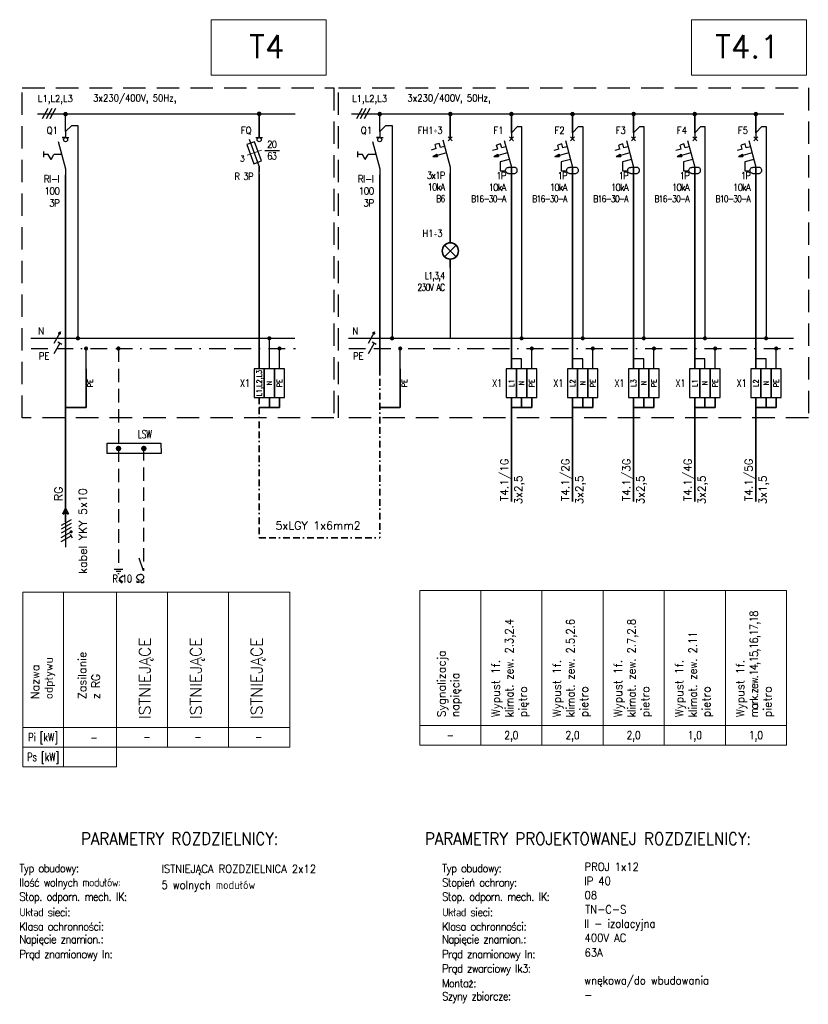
# Model space of a CAD drawing. Header units: metres. Extents: x 45679 to 56861, y -13563 to -12299.
# Tile 3 of 5: x 56493 to 56669, y -13246 to -13027. Entities that reach past the tile are written whole.
import ezdxf
from ezdxf.enums import TextEntityAlignment as Align

# ---------------------------------------------------------------- set-up
doc = ezdxf.new("R2010")
doc.units = ezdxf.units.M
doc.header["$MEASUREMENT"] = 0
for name, pattern in [('( Border )', [1.751, 0.5, -0.25, 0.5, -0.25, 0.001, -0.25]), ('BORDER2', [0.875, 0.25, -0.125, 0.25, -0.125, 0, -0.125]), ('DASHEDX2', [1.5, 1, -0.5]), ('HIDDEN', [0.375, 0.25, -0.125])]:
    doc.linetypes.add(name, pattern=pattern)
for name, color, linetype in [('6', 7, 'Continuous'), ('E-SCHEMAT', 7, 'Continuous'), ('E2-OPIS', 4, 'Continuous'), ('E_opis_odplywu_tekst_pl', 7, 'Continuous'), ('E_SCHEMAT', 7, 'Continuous'), ('el. opisy', 7, 'Continuous'), ('POMOC', 7, 'Continuous'), ('S_INSTALACJA', 7, 'Continuous'), ('S_OPISY', 7, 'Continuous'), ('SCIANY', 7, 'Continuous')]:
    doc.layers.add(name, color=color, linetype=linetype)
for name, color, linetype, lineweight in [('CIENKA', 6, 'Continuous', 25), ('el. zasilanie', 7, 'Continuous', 35), ('I-EL_odplyw_opis_ramka', 7, 'Continuous', 20), ('I-EL_osprzet_symbol_zaciski', 7, 'Continuous', 20), ('PE', 51, 'DASHEDX2', 25)]:
    doc.layers.add(name, color=color, linetype=linetype, lineweight=lineweight)
doc.styles.add('ELECTRICAL', font='romans.shx')
doc.styles.add('Marek', font='simplex.shx', dxfattribs={"width": 0.8, "oblique": 10})
doc.styles.add('ROMANS', font='romans.shx', dxfattribs={"width": 0.7})
doc.styles.add('ROMANS 0.7', font='romans.shx', dxfattribs={"width": 0.7})
doc.styles.get("Standard").update_dxf_attribs({"font": 'romans.shx'})

# ---------------------------------------------------------------- blocks, each defined once
blk = doc.blocks.new('MOFO_zasilanie')
at = {"color": 251}
for p, q in [((0, 0), (0, -2.75)), ((0, -3.75), (0, -6))]:
    blk.add_line(p, q, dxfattribs=at)
at = {"color": 251, "ltscale": 10}
for p, q in [((0, -2.75), (-0.675, -4.1)), ((-0.675, -4.1), (0, -3.75)), ((0, -2.75), (0.675, -4.1)), ((0, -3.75), (0.675, -4.1))]:
    blk.add_line(p, q, dxfattribs=at)
blk = doc.blocks.new('R303')
at = {"layer": 'el. zasilanie', "color": 242, "true_color": 0xcd2027}
blk.add_line((0, -80), (0, -80), dxfattribs=at)
at = {"layer": 'I-EL_osprzet_symbol_zaciski', "color": 242, "linetype": 'Continuous', "ltscale": 0.2, "true_color": 0xcd2027}
blk.add_line((-29.5, -52.8), (6, -40.3), dxfattribs=at)
at = {"layer": 'S_INSTALACJA', "color": 242, "true_color": 0xcd2027}
for p, q in [((0, 5), (0, -10)), ((0, -10), (0, 0)), ((0, -10), (0, 0)), ((0, -80), (-23.9, -14.2)), ((-8.2, -10), (8.3, -10)), ((0, -100), (0, -80)), ((0, -80), (0, -95))]:
    blk.add_line(p, q, dxfattribs=at)
blk.add_lwpolyline([(-29.9, -27), (-12.8, -74), (6, -67.2), (-11.1, -20.2)], close=True, dxfattribs=at)
blk.add_circle((0, -15), 5, dxfattribs=at)
at = {"layer": 'I-EL_osprzet_symbol_zaciski', "color": 242, "linetype": 'Continuous', "ltscale": 0.2, "true_color": 0xcd2027, "insert": (-47, -54.3), "char_height": 14, "width": 175.041, "attachment_point": 1}
blk.add_mtext('3', dxfattribs=at)
blk = doc.blocks.new('FR300')
at = {"layer": 'E_SCHEMAT', "color": 1}
for p, q in [((0.2, -15), (-7.7, -15)), ((0.2, -15), (8.1, -15)), ((-17.8, -24.3), (0.2, -91.5)), ((-53.6, -63.2), (-53.6, -48.8)), ((-42.7, -56), (-53.6, -56)), ((-35.6, -68.3), (-42.7, -56)), ((-35.6, -68.3), (-28.5, -56)), ((-9.3, -56), (-28.5, -56))]:
    blk.add_line(p, q, dxfattribs=at)
at = {"layer": 'el. zasilanie', "color": 1}
blk.add_line((0.2, -91.5), (0.2, -91.5), dxfattribs=at)
at = {"layer": 'S_INSTALACJA', "color": 1}
for p, q in [((0, 0), (0, -15)), ((-8.3, -15), (8.2, -15)), ((0.2, -91.5), (0.2, -106.5))]:
    blk.add_line(p, q, dxfattribs=at)
blk.add_circle((0, -20), 5, dxfattribs=at)
blk = doc.blocks.new('P312')
at = {"layer": 'E_SCHEMAT', "linetype": 'Continuous', "true_color": 0xcd2027}
h = blk.add_hatch(dxfattribs=at)
h.set_pattern_fill('STEEL', color=242, scale=0.014, angle=-90, style=0)
h.set_pattern_definition([(315, (280841.47022, -666577.527926), (0.0314308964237, 0.0314308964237), []), (315, (280841.492444, -666577.527926), (0.0314308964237, 0.0314308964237), [])])
h.paths.add_polyline_path([(-43, -58.5), (-33.1, -52.8), (-31.6, -58.5)])
at = {"layer": '6', "color": 242, "true_color": 0xcd2027}
for p, q in [((-27.5, -71.6), (-27.5, -93)), ((-27.5, -93), (-14.5, -93)), ((-14.5, -92.3), (-14.3, -90.9)), ((-14.3, -93.8), (-14.5, -92.3)), ((-14.3, -90.9), (-13.9, -89.5)), ((-13.9, -95.2), (-14.3, -93.8)), ((-13.9, -89.5), (-13.2, -88.2)), ((-13.2, -96.5), (-13.9, -95.2)), ((-13.2, -88.2), (-12.3, -87)), ((-12.3, -97.6), (-13.2, -96.5)), ((-12.3, -87), (-11.2, -86.1)), ((-11.2, -86.1), (-9.9, -85.4)), ((-9.9, -85.4), (-8.5, -85)), ((-8.5, -85), (-7.1, -84.8)), ((7.1, -84.8), (-7.1, -84.8)), ((8.5, -85), (7.1, -84.8)), ((9.9, -85.4), (8.5, -85)), ((11.2, -86.1), (9.9, -85.4)), ((12.3, -87), (11.2, -86.1)), ((13.2, -88.2), (12.3, -87)), ((12.3, -97.6), (13.2, -96.5)), ((13.9, -89.5), (13.2, -88.2)), ((13.2, -96.5), (13.9, -95.2)), ((14.4, -90.9), (13.9, -89.5)), ((13.9, -95.2), (14.4, -93.8)), ((14.5, -92.3), (14.4, -90.9)), ((14.4, -93.8), (14.5, -92.3)), ((-11.2, -98.5), (-12.3, -97.6)), ((-9.9, -99.2), (-11.2, -98.5)), ((-8.5, -99.7), (-9.9, -99.2)), ((-7.1, -99.8), (-8.5, -99.7)), ((-7.1, -99.8), (7.1, -99.8)), ((7.1, -99.8), (8.5, -99.7)), ((8.5, -99.7), (9.9, -99.2)), ((9.9, -99.2), (11.2, -98.5)), ((11.2, -98.5), (12.3, -97.6))]:
    blk.add_line(p, q, dxfattribs=at)
at = {"layer": 'E-SCHEMAT', "color": 242, "true_color": 0xcd2027}
for p, q in [((-17.6, -18.9), (0, -84.6)), ((-4.9, -10.1), (4.9, -19.9)), ((4.9, -10.1), (-4.9, -19.9)), ((-33.6, -40), (-46.2, -43.4)), ((-26.4, -27.5), (-36.2, -30.1)), ((-33.6, -40), (-36.2, -30.1)), ((-23.7, -37.3), (-26.4, -27.5)), ((-13.4, -34.6), (-23.7, -37.3))]:
    blk.add_line(p, q, dxfattribs=at)
at = {"layer": 'E_SCHEMAT', "color": 242, "true_color": 0xcd2027}
for p, q in [((-4.9, -10.1), (4.9, -19.9)), ((4.9, -10.1), (-4.9, -19.9)), ((4.9, -10.1), (-4.9, -19.9)), ((-43, -58.5), (-33.1, -52.8)), ((-43, -58.5), (-31.6, -58.5)), ((-33.1, -52.8), (-31.6, -58.5)), ((-9.4, -49.5), (-32.3, -55.7)), ((-5.1, -65.5), (-27.5, -71.6))]:
    blk.add_line(p, q, dxfattribs=at)
at = {"layer": 'S_INSTALACJA', "color": 242, "true_color": 0xcd2027}
for p, q in [((0, 0), (0, -15)), ((0, 0), (0, -15)), ((0, -84.6), (0, -99.6)), ((0, -84.6), (0, -99.6))]:
    blk.add_line(p, q, dxfattribs=at)
blk = doc.blocks.new('L300')
at = {"layer": 'el. zasilanie', "color": 242, "true_color": 0xcd2027}
for p, q in [((0, -20), (0, 0)), ((14.1, -54.2), (-14.1, -25.9)), ((-14.1, -54.2), (14.1, -25.9)), ((0, -80.1), (0, -60))]:
    blk.add_line(p, q, dxfattribs=at)
blk.add_circle((0, -40), 20, dxfattribs=at)
blk = doc.blocks.new('S300')
at = {"layer": 'E_SCHEMAT', "linetype": 'Continuous', "true_color": 0xcd2027}
h = blk.add_hatch(dxfattribs=at)
h.set_pattern_fill('STEEL', color=242, scale=0.014, angle=-90, style=0)
h.set_pattern_definition([(315, (280841.459914, -666577.429463), (0.0314308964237, 0.0314308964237), []), (315, (280841.48214, -666577.429463), (0.0314308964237, 0.0314308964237), [])])
h.paths.add_polyline_path([(-43, -58.4), (-33.1, -52.7), (-31.6, -58.4)])
at = {"layer": 'E_SCHEMAT', "color": 242, "true_color": 0xcd2027}
for p, q in [((0, -15), (0, 5)), ((-18, -17.4), (0, -84.5)), ((-4.9, -10.1), (4.9, -19.9)), ((4.9, -10.1), (-4.9, -19.9)), ((-4.9, -10.1), (4.9, -19.9)), ((4.9, -10.1), (-4.9, -19.9)), ((-34.4, -38.9), (-47.3, -42.4)), ((-27, -26.2), (-37.1, -28.9)), ((-34.4, -38.9), (-37.1, -28.9)), ((-24.3, -36.2), (-27, -26.2)), ((-13.7, -33.4), (-24.3, -36.2)), ((-43, -58.4), (-33.1, -52.7)), ((-43, -58.4), (-31.6, -58.4)), ((-33.1, -52.7), (-31.6, -58.4)), ((-9.4, -49.4), (-32.3, -55.6))]:
    blk.add_line(p, q, dxfattribs=at)
at = {"layer": 'S_INSTALACJA', "color": 242, "true_color": 0xcd2027}
for p, q in [((0, 0), (0, -15)), ((0, -84.5), (0, -99.5))]:
    blk.add_line(p, q, dxfattribs=at)

msp = doc.modelspace()

# ---------------------------------------------------------------- linework, layer by layer
at = {"color": 251, "const_width": 0.502}
msp.add_lwpolyline([(56503.41, -13047.85, -1), (56502.91, -13047.85, -1)], format="xyb", close=True, dxfattribs=at)
at = {"const_width": 0.502}
for points in [[(56546.59, -13047.8, -1), (56546.09, -13047.8, -1)], [(56573.48, -13047.85, -1), (56572.98, -13047.85, -1)]]:
    msp.add_lwpolyline(points, format="xyb", close=True, dxfattribs=at)
at = {"color": 7, "const_width": 0.502}
for points in [[(56589.22, -13047.85, -1), (56588.71, -13047.85, -1)], [(56602.84, -13047.85, -1), (56602.34, -13047.85, -1)], [(56616.47, -13047.85, -1), (56615.97, -13047.85, -1)], [(56630.1, -13047.85, -1), (56629.6, -13047.85, -1)], [(56643.73, -13047.85, -1), (56643.23, -13047.85, -1)], [(56657.36, -13047.85, -1), (56656.86, -13047.85, -1)]]:
    msp.add_lwpolyline(points, format="xyb", close=True, dxfattribs=at)
for points in [[(56545.2, -13111), (56547.47, -13111), (56547.47, -13104.64), (56545.2, -13104.64)], [(56547.47, -13111), (56549.75, -13111), (56549.75, -13104.64), (56547.47, -13104.64)], [(56549.75, -13111), (56552.02, -13111), (56552.02, -13104.64), (56549.75, -13104.64)]]:
    msp.add_lwpolyline(points, close=True)
at = {"color": 7}
for points in [[(56601.46, -13111), (56603.73, -13111), (56603.73, -13104.64), (56601.46, -13104.64)], [(56603.73, -13111), (56606, -13111), (56606, -13104.64), (56603.73, -13104.64)], [(56606, -13111), (56608.27, -13111), (56608.27, -13104.64), (56606, -13104.64)], [(56615.09, -13111), (56617.36, -13111), (56617.36, -13104.64), (56615.09, -13104.64)], [(56617.36, -13111), (56619.63, -13111), (56619.63, -13104.64), (56617.36, -13104.64)], [(56619.63, -13111), (56621.9, -13111), (56621.9, -13104.64), (56619.63, -13104.64)], [(56628.71, -13111), (56630.99, -13111), (56630.99, -13104.64), (56628.71, -13104.64)], [(56630.99, -13111), (56633.26, -13111), (56633.26, -13104.64), (56630.99, -13104.64)], [(56633.26, -13111), (56635.53, -13111), (56635.53, -13104.64), (56633.26, -13104.64)], [(56642.34, -13111), (56644.61, -13111), (56644.61, -13104.64), (56642.34, -13104.64)], [(56644.61, -13111), (56646.89, -13111), (56646.89, -13104.64), (56644.61, -13104.64)], [(56646.89, -13111), (56649.16, -13111), (56649.16, -13104.64), (56646.89, -13104.64)], [(56655.97, -13111), (56658.24, -13111), (56658.24, -13104.64), (56655.97, -13104.64)], [(56658.24, -13111), (56660.51, -13111), (56660.51, -13104.64), (56658.24, -13104.64)], [(56660.51, -13111), (56662.78, -13111), (56662.78, -13104.64), (56660.51, -13104.64)]]:
    msp.add_lwpolyline(points, close=True, dxfattribs=at)
at = {"layer": 'CIENKA', "color": 251, "const_width": 0.606, "elevation": -84.28}
for points in [[(56514.66, -13122.38, 1), (56515.27, -13122.38, 1)], [(56520.31, -13122.38, 1), (56520.92, -13122.38, 1)]]:
    msp.add_lwpolyline(points, format="xyb", close=True, dxfattribs=at)
at = {"layer": 'E2-OPIS', "color": 251, "linetype": 'Continuous'}
for p, q in [((56513.98, -13149.24, -84.28), (56515.95, -13149.24, -84.28)), ((56514.47, -13149.74, -84.28), (56515.46, -13149.74, -84.28)), ((56514.79, -13150.25, -84.28), (56515.14, -13150.25, -84.28))]:
    msp.add_line(p, q, dxfattribs=at)
at = {"layer": 'E2-OPIS', "color": 251, "linetype": 'Continuous', "elevation": -84.28}
msp.add_lwpolyline([(56512.44, -13121.22), (56524.42, -13121.22), (56524.45, -13123.53), (56512.44, -13123.53)], close=True, dxfattribs=at)
at = {"layer": 'E_SCHEMAT', "color": 251, "linetype": 'HIDDEN', "ltscale": 20}
msp.add_line((56562.99, -13042.02), (56562.99, -13115.54), dxfattribs=at)
at = {"layer": 'E_SCHEMAT', "color": 7, "linetype": 'HIDDEN', "ltscale": 20}
msp.add_line((56668.81, -13042.02), (56668.81, -13115.54), dxfattribs=at)
at = {"layer": 'E_SCHEMAT', "color": 251, "ltscale": 100}
for p, q in [((56503.16, -13051.74), (56504.53, -13050.38)), ((56504.55, -13050.38), (56505.91, -13050.38)), ((56505.91, -13050.38), (56505.91, -13097.82)), ((56502.03, -13096.39), (56500.57, -13098.99)), ((56495.44, -13097.82), (56554.29, -13097.82)), ((56502.15, -13142.19), (56504.41, -13140.93))]:
    msp.add_line(p, q, dxfattribs=at)
at = {"layer": 'E_SCHEMAT', "ltscale": 100}
for p, q in [((56573.23, -13051.74), (56574.59, -13050.38)), ((56574.61, -13050.38), (56575.98, -13050.38)), ((56575.98, -13050.38), (56575.98, -13097.82)), ((56572.09, -13096.39), (56570.63, -13098.99)), ((56548.61, -13104.64), (56548.61, -13097.82)), ((56566.26, -13097.82), (56665.5, -13097.82))]:
    msp.add_line(p, q, dxfattribs=at)
at = {"layer": 'E_SCHEMAT', "color": 7, "ltscale": 100}
for p, q in [((56602.59, -13052.02), (56603.96, -13050.65)), ((56603.96, -13050.65), (56604.86, -13050.65)), ((56604.86, -13050.65), (56604.86, -13097.82)), ((56616.22, -13052.02), (56617.58, -13050.65)), ((56617.58, -13050.65), (56618.49, -13050.65)), ((56618.49, -13050.65), (56618.49, -13097.82)), ((56629.85, -13052.02), (56631.21, -13050.65)), ((56631.21, -13050.65), (56632.12, -13050.65)), ((56632.12, -13050.65), (56632.12, -13097.82)), ((56643.48, -13052.02), (56644.84, -13050.65)), ((56644.84, -13050.65), (56645.75, -13050.65)), ((56645.75, -13050.65), (56645.75, -13097.82)), ((56657.11, -13052.02), (56658.47, -13050.65)), ((56658.47, -13050.65), (56659.38, -13050.65)), ((56659.38, -13050.65), (56659.38, -13097.82)), ((56588.97, -13082), (56588.97, -13097.82)), ((56604.86, -13102.37), (56602.59, -13102.37)), ((56604.86, -13104.64), (56604.86, -13102.37)), ((56618.49, -13102.37), (56616.22, -13102.37)), ((56618.49, -13104.64), (56618.49, -13102.37)), ((56632.12, -13102.37), (56629.85, -13102.37)), ((56632.12, -13104.64), (56632.12, -13102.37)), ((56645.75, -13102.37), (56643.48, -13102.37)), ((56645.75, -13104.64), (56645.75, -13102.37)), ((56659.38, -13102.37), (56657.11, -13102.37)), ((56659.38, -13104.64), (56659.38, -13102.37))]:
    msp.add_line(p, q, dxfattribs=at)
at = {"layer": 'E_SCHEMAT', "color": 251, "linetype": 'BORDER2', "ltscale": 100}
for p, q in [((56500.64, -13101.22), (56501.89, -13098.97)), ((56502.33, -13099.21), (56501.45, -13098.72)), ((56507.73, -13104.64), (56507.73, -13100.1)), ((56504.16, -13141.44), (56504.65, -13142.32)), ((56502.15, -13143.14), (56504.41, -13141.88))]:
    msp.add_line(p, q, dxfattribs=at)
at = {"layer": 'E_SCHEMAT', "linetype": 'BORDER2', "ltscale": 100}
for p, q in [((56570.7, -13101.22), (56571.96, -13098.97)), ((56572.4, -13099.21), (56571.52, -13098.72)), ((56550.88, -13104.64), (56550.88, -13100.1)), ((56577.79, -13104.64), (56577.79, -13100.1))]:
    msp.add_line(p, q, dxfattribs=at)
at = {"layer": 'E_SCHEMAT', "color": 251, "linetype": 'BORDER2', "ltscale": 15}
msp.add_line((56495.49, -13100.1), (56554.41, -13100.1), dxfattribs=at)
at = {"layer": 'E_SCHEMAT', "linetype": 'BORDER2', "ltscale": 15}
msp.add_line((56566.31, -13100.1), (56665.43, -13100.1), dxfattribs=at)
at = {"layer": 'E_SCHEMAT', "color": 7, "linetype": 'BORDER2', "ltscale": 100}
for p, q in [((56607.14, -13104.64), (56607.14, -13100.1)), ((56620.76, -13104.64), (56620.76, -13100.1)), ((56634.39, -13104.64), (56634.39, -13100.1)), ((56648.02, -13104.64), (56648.02, -13100.1)), ((56661.65, -13104.64), (56661.65, -13100.1))]:
    msp.add_line(p, q, dxfattribs=at)
at = {"layer": 'E_SCHEMAT', "color": 251, "linetype": 'HIDDEN', "ltscale": 20}
msp.add_lwpolyline([(56562.99, -13115.54), (56493.52, -13115.54), (56493.52, -13042.02), (56562.99, -13042.02)], dxfattribs=at)
at = {"layer": 'E_SCHEMAT', "linetype": 'HIDDEN', "ltscale": 20}
msp.add_lwpolyline([(56668.81, -13115.54), (56564.01, -13115.54), (56564.01, -13042.02), (56668.81, -13042.02)], dxfattribs=at)
at = {"layer": 'E_SCHEMAT', "color": 251, "ltscale": 100, "const_width": 0.339}
for points in [[(56501.83, -13096.87, -1), (56501.83, -13096.53, -1)], [(56504.24, -13140.93, 1), (56504.58, -13140.93, 1)]]:
    msp.add_lwpolyline(points, format="xyb", close=True, dxfattribs=at)
at = {"layer": 'E_SCHEMAT', "color": 251, "ltscale": 100, "const_width": 0.477, "flags": 128}
msp.add_lwpolyline([(56506.15, -13097.82, -1), (56505.67, -13097.82, -1)], format="xyb", close=True, dxfattribs=at)
at = {"layer": 'E_SCHEMAT', "ltscale": 100}
for points, const_width in [([(56548.61, -13097.6, 1), (56548.61, -13098.05, 1)], 0.454), ([(56571.9, -13096.87, -1), (56571.9, -13096.53, -1)], 0.339)]:
    msp.add_lwpolyline(points, format="xyb", close=True, dxfattribs=dict(at, const_width=const_width))
at = {"layer": 'E_SCHEMAT', "ltscale": 100, "const_width": 0.477, "flags": 128}
msp.add_lwpolyline([(56576.21, -13097.82, -1), (56575.74, -13097.82, -1)], format="xyb", close=True, dxfattribs=at)
at = {"layer": 'E_SCHEMAT', "color": 7, "ltscale": 100, "const_width": 0.454}
for points in [[(56604.86, -13097.6, 1), (56604.86, -13098.05, 1)], [(56618.49, -13097.6, 1), (56618.49, -13098.05, 1)], [(56632.12, -13097.6, 1), (56632.12, -13098.05, 1)], [(56645.75, -13097.6, 1), (56645.75, -13098.05, 1)], [(56659.38, -13097.6, 1), (56659.38, -13098.05, 1)]]:
    msp.add_lwpolyline(points, format="xyb", close=True, dxfattribs=at)
at = {"layer": 'E_SCHEMAT', "color": 251, "linetype": 'BORDER2', "ltscale": 100, "const_width": 0.454}
msp.add_lwpolyline([(56507.73, -13099.87, 1), (56507.73, -13100.32, 1)], format="xyb", close=True, dxfattribs=at)
at = {"layer": 'E_SCHEMAT', "linetype": 'BORDER2', "ltscale": 100, "const_width": 0.454}
for points in [[(56550.88, -13099.87, 1), (56550.88, -13100.32, 1)], [(56577.79, -13099.87, 1), (56577.79, -13100.32, 1)]]:
    msp.add_lwpolyline(points, format="xyb", close=True, dxfattribs=at)
at = {"layer": 'E_SCHEMAT', "color": 7, "linetype": 'BORDER2', "ltscale": 100, "const_width": 0.454}
for points in [[(56607.14, -13099.87, 1), (56607.14, -13100.32, 1)], [(56620.76, -13099.87, 1), (56620.76, -13100.32, 1)], [(56634.39, -13099.87, 1), (56634.39, -13100.32, 1)], [(56648.02, -13099.87, 1), (56648.02, -13100.32, 1)], [(56661.65, -13099.87, 1), (56661.65, -13100.32, 1)]]:
    msp.add_lwpolyline(points, format="xyb", close=True, dxfattribs=at)
at = {"layer": 'el. opisy', "color": 251}
msp.add_line((56547.61, -13055.97), (56550.89, -13055.97), dxfattribs=at)
msp.add_line((56547.61, -13055.97), (56550.89, -13055.97), dxfattribs=at)
at = {"layer": 'el. zasilanie'}
for p, q in [((56546.34, -13048.06), (56546.34, -13052.2)), ((56546.34, -13104.64), (56546.34, -13061.28)), ((56573.25, -13061.42), (56573.25, -13104.64)), ((56577.79, -13104.64), (56577.79, -13113.27)), ((56548.61, -13111), (56548.61, -13113.27)), ((56550.88, -13111), (56550.88, -13113.27)), ((56550.88, -13113.27), (56546.34, -13113.27)), ((56577.79, -13113.27), (56573.25, -13113.27))]:
    msp.add_line(p, q, dxfattribs=at)
at = {"layer": 'el. zasilanie', "color": 7}
for p, q in [((56588.97, -13047.85), (56588.97, -13053.1)), ((56588.97, -13047.85), (56588.97, -13052.2)), ((56602.59, -13052.02), (56602.59, -13047.85)), ((56616.22, -13052.02), (56616.22, -13047.85)), ((56629.85, -13052.02), (56629.85, -13047.85)), ((56643.48, -13052.02), (56643.48, -13047.85)), ((56657.11, -13052.02), (56657.11, -13047.85)), ((56602.59, -13104.64), (56602.59, -13059.7)), ((56616.22, -13104.64), (56616.22, -13059.7)), ((56629.85, -13104.64), (56629.85, -13059.7)), ((56643.48, -13104.64), (56643.48, -13059.7)), ((56657.11, -13104.64), (56657.11, -13059.7)), ((56588.97, -13061.06), (56588.97, -13074.73)), ((56602.59, -13111), (56602.59, -13134.17)), ((56604.86, -13111), (56604.86, -13113.27)), ((56607.14, -13111), (56607.14, -13113.27)), ((56616.22, -13111), (56616.22, -13134.17)), ((56618.49, -13111), (56618.49, -13113.27)), ((56620.76, -13111), (56620.76, -13113.27)), ((56620.76, -13111), (56620.76, -13113.27)), ((56629.85, -13111), (56629.85, -13134.17)), ((56632.12, -13111), (56632.12, -13113.27)), ((56634.39, -13111), (56634.39, -13113.27)), ((56643.48, -13111), (56643.48, -13134.17)), ((56645.75, -13111), (56645.75, -13113.27)), ((56648.02, -13111), (56648.02, -13113.27)), ((56657.11, -13111), (56657.11, -13134.17)), ((56659.38, -13111), (56659.38, -13113.27)), ((56661.65, -13111), (56661.65, -13113.27)), ((56661.65, -13111), (56661.65, -13113.27)), ((56607.14, -13113.27), (56602.59, -13113.27)), ((56620.76, -13113.27), (56616.22, -13113.27)), ((56634.39, -13113.27), (56629.85, -13113.27)), ((56648.02, -13113.27), (56643.48, -13113.27)), ((56661.65, -13113.27), (56657.11, -13113.27))]:
    msp.add_line(p, q, dxfattribs=at)
at = {"layer": 'el. zasilanie', "color": 251}
for p, q in [((56503.18, -13061.42), (56503.18, -13104.64)), ((56503.18, -13104.64), (56503.18, -13134.17)), ((56507.73, -13104.64), (56507.73, -13113.27)), ((56507.73, -13113.27), (56503.18, -13113.27))]:
    msp.add_line(p, q, dxfattribs=at)
at = {"layer": 'el. zasilanie', "linetype": '( Border )', "ltscale": 3}
for p, q in [((56573.25, -13104.64), (56573.25, -13142.32)), ((56546.34, -13111), (56546.34, -13142.32)), ((56546.34, -13142.32), (56573.25, -13142.32))]:
    msp.add_line(p, q, dxfattribs=at)
at = {"layer": 'el. zasilanie', "color": 251, "const_width": 0.341}
msp.add_lwpolyline([(56496.9, -13047.85), (56554.44, -13047.85)], dxfattribs=at)
at = {"layer": 'el. zasilanie', "const_width": 0.341}
msp.add_lwpolyline([(56566.91, -13047.85), (56663.39, -13047.85)], dxfattribs=at)
at = {"layer": 'el. zasilanie', "color": 251, "const_width": 0.477, "flags": 128}
msp.add_lwpolyline([(56515.2, -13100.1, -1), (56514.73, -13100.1, -1)], format="xyb", close=True, dxfattribs=at)
at = {"layer": 'I-EL_odplyw_opis_ramka', "color": 251}
for points in [[(56535.6, -13026.82), (56561.27, -13026.82), (56561.27, -13039.15), (56535.6, -13039.15)], [(56493.61, -13154.41), (56502.7, -13154.41), (56502.7, -13184.53), (56493.61, -13184.53)], [(56502.7, -13154.41), (56514.5, -13154.41), (56514.5, -13184.53), (56502.7, -13184.53)], [(56514.5, -13154.41), (56525.9, -13154.41), (56525.9, -13184.53), (56514.5, -13184.53)], [(56525.9, -13154.41), (56539.52, -13154.41), (56539.52, -13184.53), (56525.9, -13184.53)], [(56539.52, -13154.41), (56553.15, -13154.41), (56553.15, -13184.53), (56539.52, -13184.53)], [(56493.61, -13184.53), (56502.7, -13184.53), (56502.7, -13188.93), (56493.61, -13188.93)], [(56502.7, -13184.53), (56514.5, -13184.53), (56514.5, -13188.93), (56502.7, -13188.93)], [(56514.5, -13184.53), (56525.9, -13184.53), (56525.9, -13188.93), (56514.5, -13188.93)], [(56525.9, -13184.53), (56539.52, -13184.53), (56539.52, -13188.93), (56525.9, -13188.93)], [(56539.52, -13184.53), (56553.15, -13184.53), (56553.15, -13188.93), (56539.52, -13188.93)], [(56493.61, -13188.93), (56502.7, -13188.93), (56502.7, -13193.34), (56493.61, -13193.34)], [(56502.7, -13188.93), (56514.5, -13188.93), (56514.5, -13193.34), (56502.7, -13193.34)]]:
    msp.add_lwpolyline(points, close=True, dxfattribs=at)
at = {"layer": 'I-EL_odplyw_opis_ramka', "color": 7}
for points in [[(56642.75, -13026.82), (56668.42, -13026.82), (56668.42, -13039.15), (56642.75, -13039.15)], [(56582.15, -13154), (56595.78, -13154), (56595.78, -13184.12), (56582.15, -13184.12)], [(56595.78, -13154), (56609.41, -13154), (56609.41, -13184.12), (56595.78, -13184.12)], [(56609.41, -13154), (56623.04, -13154), (56623.04, -13184.12), (56609.41, -13184.12)], [(56623.04, -13154), (56636.66, -13154), (56636.66, -13184.12), (56623.04, -13184.12)], [(56636.69, -13154), (56650.31, -13154), (56650.31, -13184.12), (56636.69, -13184.12)], [(56650.31, -13154), (56663.94, -13154), (56663.94, -13184.12), (56650.31, -13184.12)], [(56582.15, -13184.12), (56595.78, -13184.12), (56595.78, -13188.52), (56582.15, -13188.52)], [(56595.78, -13184.12), (56609.41, -13184.12), (56609.41, -13188.52), (56595.78, -13188.52)], [(56609.41, -13184.12), (56623.04, -13184.12), (56623.04, -13188.52), (56609.41, -13188.52)], [(56623.04, -13184.12), (56636.66, -13184.12), (56636.66, -13188.52), (56623.04, -13188.52)], [(56636.69, -13184.12), (56650.31, -13184.12), (56650.31, -13188.52), (56636.69, -13188.52)], [(56650.31, -13184.12), (56663.94, -13184.12), (56663.94, -13188.52), (56650.31, -13188.52)]]:
    msp.add_lwpolyline(points, close=True, dxfattribs=at)
at = {"layer": 'PE', "color": 251, "ltscale": 3}
for p, q in [((56514.97, -13100.1), (56514.97, -13122.38, -84.28)), ((56514.97, -13122.38, -84.28), (56514.97, -13149.24, -84.28)), ((56520.57, -13122.08, -84.28), (56520.57, -13149.62, -84.28)), ((56520.57, -13149.62, -84.28), (56519.45, -13146.4, -84.28))]:
    msp.add_line(p, q, dxfattribs=at)
at = {"layer": 'POMOC', "color": 251, "linetype": 'Continuous', "ltscale": 10}
for p, q in [((56515.75, -13152.37, -84.28), (56515.04, -13151.79, -84.28)), ((56515.96, -13150.75, -84.28), (56515.09, -13151.45, -84.28)), ((56515.96, -13152.15, -84.28), (56515.09, -13151.45, -84.28)), ((56519.08, -13151.85, -84.28), (56519.08, -13152.23, -84.28)), ((56519.61, -13152.23, -84.28), (56519.08, -13152.23, -84.28)), ((56519.61, -13152.23, -84.28), (56519.61, -13151.73, -84.28)), ((56520.05, -13152.23, -84.28), (56520.05, -13151.73, -84.28)), ((56520.05, -13152.23, -84.28), (56520.58, -13152.23, -84.28)), ((56520.58, -13151.85, -84.28), (56520.58, -13152.23, -84.28))]:
    msp.add_line(p, q, dxfattribs=at)
for points in [[(56519.61, -13151.73, -84.28), (56519.12, -13151.35, -84.28), (56519, -13151.08, -84.28), (56519.15, -13150.73, -84.28), (56519.39, -13150.52, -84.28), (56519.83, -13150.46, -84.28)], [(56520.05, -13151.73, -84.28), (56520.53, -13151.35, -84.28), (56520.65, -13151.08, -84.28), (56520.5, -13150.73, -84.28), (56520.27, -13150.52, -84.28), (56519.83, -13150.46, -84.28)]]:
    msp.add_spline(points, degree=3, dxfattribs=at)
at = {"layer": 'S_INSTALACJA', "color": 251}
for p, q in [((56503.16, -13051.74), (56503.16, -13047.85)), ((56503.18, -13136.67), (56503.18, -13135.17)), ((56503.18, -13138.71), (56503.18, -13144.36))]:
    msp.add_line(p, q, dxfattribs=at)
at = {"layer": 'S_INSTALACJA'}
msp.add_line((56573.23, -13051.74), (56573.23, -13047.85), dxfattribs=at)
at = {"layer": 'SCIANY', "color": 251, "ltscale": 10000}
for p, q in [((56499.22, -13046.64), (56497.97, -13048.9)), ((56500.08, -13046.64), (56498.82, -13048.9)), ((56500.94, -13046.64), (56499.69, -13048.88)), ((56504.41, -13139.12), (56502.15, -13140.38)), ((56504.41, -13138.26), (56502.17, -13139.51)), ((56504.41, -13139.98), (56502.15, -13141.23))]:
    msp.add_line(p, q, dxfattribs=at)
at = {"layer": 'SCIANY', "ltscale": 10000}
for p, q in [((56569.29, -13046.64), (56568.03, -13048.9)), ((56570.15, -13046.64), (56568.89, -13048.9)), ((56571.01, -13046.64), (56569.76, -13048.88))]:
    msp.add_line(p, q, dxfattribs=at)

# ---------------------------------------------------------------- block references
at = {"layer": 'el. zasilanie', "color": 251, "xscale": 0.90854858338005, "yscale": 0.90854858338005, "zscale": 0.90854858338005}
msp.add_blockref('MOFO_zasilanie', (56503.18, -13133.26), dxfattribs=at)
at = {"layer": 'S_INSTALACJA', "color": 7, "xscale": 0.090854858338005, "yscale": 0.090854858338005, "zscale": 0.090854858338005}
for name, p in [('S300', (56588.97, -13052.02)), ('P312', (56602.59, -13052.02)), ('P312', (56616.22, -13052.02)), ('P312', (56629.85, -13052.02)), ('P312', (56643.48, -13052.02)), ('P312', (56657.11, -13052.02)), ('L300', (56588.97, -13074.73))]:
    msp.add_blockref(name, p, dxfattribs=at)
at = {"layer": 'S_INSTALACJA', "color": 251, "xscale": 0.090854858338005, "yscale": 0.090854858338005, "zscale": 0.090854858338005}
for name, p in [('FR300', (56503.16, -13051.74)), ('R303', (56546.34, -13052.2)), ('FR300', (56573.23, -13051.74))]:
    msp.add_blockref(name, p, dxfattribs=at)

# ---------------------------------------------------------------- texts
at = {"style": 'ROMANS 0.7', "width": 0.8}
msp.add_text('X1', height=1.635, dxfattribs=at).set_placement((56544.29, -13107.82), align=Align.MIDDLE_RIGHT)
at = {"color": 7, "style": 'ROMANS 0.7', "width": 0.8}
for p in [(56600.55, -13107.82), (56614.18, -13107.82), (56627.81, -13107.82), (56641.43, -13107.82), (56655.06, -13107.82)]:
    msp.add_text('X1', height=1.635, dxfattribs=at).set_placement(p, align=Align.MIDDLE_RIGHT)
at = {"style": 'ROMANS 0.7', "flags": 12}
for tag, text, height, width, p in [('L1,L2,L3', 'L1L2L3', 1.181, 0.8, (56546.34, -13107.82)), ('N', 'N', 1.18, 0.9, (56548.61, -13107.82)), ('PE', 'PE', 1.181, 0.9, (56550.88, -13107.82)), ('PE', 'PE', 1.181, 0.9, (56578.74, -13107.82))]:
    msp.add_attdef(tag, text=text, height=height, rotation=90, dxfattribs=dict(at, width=width)).set_placement(p, align=Align.MIDDLE_CENTER)
at = {"color": 251, "style": 'ROMANS 0.7', "width": 0.9, "flags": 12}
msp.add_attdef('PE', text='PE', height=1.181, rotation=90, dxfattribs=at).set_placement((56508.67, -13107.82), align=Align.MIDDLE_CENTER)
at = {"color": 7, "style": 'ROMANS 0.7', "width": 0.9, "flags": 12}
for tag, text, height, p in [('L1', 'L1L2L3', 1.181, (56602.59, -13107.82)), ('N', 'N', 1.18, (56604.86, -13107.82)), ('PE', 'PE', 1.181, (56607.14, -13107.82)), ('L2', 'L1L2L3', 1.181, (56616.22, -13107.82)), ('N', 'N', 1.18, (56618.49, -13107.82)), ('PE', 'PE', 1.181, (56620.76, -13107.82)), ('L3', 'L1L2L3', 1.181, (56629.85, -13107.82)), ('N', 'N', 1.18, (56632.12, -13107.82)), ('PE', 'PE', 1.181, (56634.39, -13107.82)), ('L1', 'L1L2L3', 1.181, (56643.48, -13107.82)), ('N', 'N', 1.18, (56645.75, -13107.82)), ('PE', 'PE', 1.181, (56648.02, -13107.82)), ('L2', 'L1L2L3', 1.181, (56657.11, -13107.82)), ('N', 'N', 1.18, (56659.38, -13107.82)), ('PE', 'PE', 1.181, (56661.65, -13107.82))]:
    msp.add_attdef(tag, text=text, height=height, rotation=90, dxfattribs=at).set_placement(p, align=Align.MIDDLE_CENTER)
at = {"layer": 'E2-OPIS', "color": 251, "linetype": 'Continuous', "style": 'ROMANS', "width": 0.65}
msp.add_text('LSW', height=1.825, dxfattribs=at).set_placement((56519.3, -13120.09, -84.28))
at = {"layer": 'E_opis_odplywu_tekst_pl', "color": 251}
msp.add_text('T4', height=5.088, dxfattribs=at).set_placement((56548.07, -13032.84), align=Align.MIDDLE_CENTER)
at = {"layer": 'E_opis_odplywu_tekst_pl', "color": 7}
msp.add_text('T4.1', height=5.088, dxfattribs=at).set_placement((56655.22, -13032.84), align=Align.MIDDLE_CENTER)
at = {"layer": 'E_opis_odplywu_tekst_pl', "color": 7, "style": 'Marek', "width": 0.8}
for s, height, p in [('2,0', 1.817, (56602.59, -13186.27)), ('2,0', 1.817, (56616.22, -13186.27)), ('2,0', 1.817, (56629.85, -13186.27)), ('1,0', 1.817, (56643.5, -13186.27)), ('1,0', 1.817, (56657.13, -13186.27)), ('-', 1.82, (56588.97, -13186.27))]:
    msp.add_text(s, height=height, dxfattribs=at).set_placement(p, align=Align.MIDDLE_CENTER)
at = {"layer": 'E_opis_odplywu_tekst_pl', "color": 251, "style": 'Marek'}
for s, height, width, p in [('Pi [kW]', 1.817, 0.75, (56498.15, -13186.73)), ('-', 1.82, 0.8, (56509.51, -13186.82)), ('-', 1.82, 0.8, (56521.31, -13186.68)), ('-', 1.82, 0.8, (56532.71, -13186.68)), ('-', 1.82, 0.8, (56546.25, -13186.68)), ('Ps [kW]', 1.817, 0.75, (56498.15, -13191.13))]:
    msp.add_text(s, height=height, dxfattribs=dict(at, width=width)).set_placement(p, align=Align.MIDDLE_CENTER)
at = {"layer": 'el. opisy', "color": 251, "width": 0.9}
msp.add_text('L1,L2,L3', height=1.545, dxfattribs=at).set_placement((56496.99, -13045.16))
at = {"layer": 'el. opisy', "width": 0.9}
msp.add_text('L1,L2,L3', height=1.545, dxfattribs=at).set_placement((56567.06, -13045.16))
at = {"layer": 'el. opisy', "color": 251, "width": 0.9}
msp.add_text('Q1', height=1.545, dxfattribs=at).set_placement((56501.45, -13052.23), align=Align.RIGHT)
at = {"layer": 'el. opisy', "width": 0.9}
for s, p in [('FQ', (56544.63, -13052.23)), ('Q1', (56571.52, -13052.23))]:
    msp.add_text(s, height=1.545, dxfattribs=at).set_placement(p, align=Align.RIGHT)
at = {"layer": 'el. opisy', "color": 7, "width": 0.9}
for s, p in [('FH1÷3', (56587.25, -13052.23)), ('F1', (56600.84, -13052.23)), ('F2', (56614.47, -13052.23)), ('F3', (56628.1, -13052.23)), ('F4', (56641.73, -13052.23)), ('F5', (56655.36, -13052.23)), ('H1÷3', (56587.25, -13075.23))]:
    msp.add_text(s, height=1.545, dxfattribs=at).set_placement(p, align=Align.RIGHT)
at = {"layer": 'el. opisy', "color": 251, "width": 0.9}
for s, height, p in [('N', 1.54, (56497.72, -13096.19)), ('PE', 1.545, (56498.39, -13101.74))]:
    msp.add_text(s, height=height, dxfattribs=at).set_placement(p, align=Align.MIDDLE_CENTER)
at = {"layer": 'el. opisy', "width": 0.9}
for s, height, p in [('N', 1.54, (56567.79, -13096.19)), ('PE', 1.545, (56568.45, -13101.74))]:
    msp.add_text(s, height=height, dxfattribs=at).set_placement(p, align=Align.MIDDLE_CENTER)
at = {"layer": 'el. opisy', "color": 251}
for s, insert, char_height, width, attachment_point in [('{\\T0.8;\\W0.9;\\C256;20\\P63}', (56550.14, -13053.85), 1.5445, 5.1957, 3), ('\\pxqr;{\\T0.9;\\W0.9;RI-I 100\\P3P}', (56495.64, -13061.5), 1.6121, 6.1658, 1), ('{\\T0.9;\\W0.9;\\C256;R 3P}', (56545, -13060.93), 1.5445, 6.3575, 3)]:
    msp.add_mtext(s, dxfattribs=dict(at, insert=insert, char_height=char_height, width=width, attachment_point=attachment_point))
at = {"layer": 'el. opisy', "insert": (56565.71, -13061.5), "char_height": 1.6121, "width": 6.1658, "attachment_point": 1}
msp.add_mtext('\\pxqr;{\\T0.9;\\W0.9;RI-I 100\\P3P}', dxfattribs=at)
at = {"layer": 'el. opisy', "color": 7, "char_height": 1.5445, "attachment_point": 3}
for s, insert, width in [('{\\W0.9;\\T0.8;3x1P 10kA\\P\\W0.8;B6}', (56587.68, -13060.76), 5.1957), ('{\\W0.9;\\T0.8;1P 10kA\\P\\W0.8;B16-30-A}', (56601.31, -13060.82), 5.1957), ('{\\W0.9;\\T0.8;1P 10kA\\P\\W0.8;B16-30-A}', (56614.94, -13060.82), 5.1957), ('{\\W0.9;\\T0.8;1P 10kA\\P\\W0.8;B16-30-A}', (56628.57, -13060.82), 5.1957), ('{\\W0.9;\\T0.8;1P 10kA\\P\\W0.8;B16-30-A}', (56642.19, -13060.82), 5.1957), ('{\\T0.8;\\W0.9;1P 10kA\\P\\W0.8;B10-30-A}', (56655.82, -13060.82), 5.1957), ('{\\W0.8;\\T0.8;L1,3,4\\P230V AC}', (56587.63, -13083.12), 9.3727)]:
    msp.add_mtext(s, dxfattribs=dict(at, insert=insert, width=width))
at = {"layer": 'POMOC', "color": 251, "linetype": 'Continuous', "ltscale": 10, "style": 'ROMANS', "width": 0.8}
msp.add_text('R 10', height=1.646, dxfattribs=at).set_placement((56513.64, -13152.21, -84.28))
at = {"layer": 'S_OPISY', "color": 251, "width": 0.9}
msp.add_text('3x230/400V, 50Hz, ', height=1.5445, dxfattribs=at).set_placement((56509.31, -13045.06))
at = {"layer": 'S_OPISY', "width": 0.9}
for s, height, p in [('3x230/400V, 50Hz, ', 1.5445, (56579.38, -13045.06)), ('ISTNIEJĄCA ROZDZIELNICA 2x12', 1.8171, (56524.55, -13216.98)), ('PROJ 1x12', 1.817, (56618.9, -13216.5)), ('5 wolnych modułów', 1.8171, (56524.55, -13220.56)), ('IP 40', 1.817, (56618.82, -13219.67)), ('08', 1.817, (56618.9, -13222.83)), ('TN-C-S', 1.817, (56619.05, -13226)), ('II - izolacyjna', 1.8171, (56618.82, -13229.17)), ('400V AC', 1.817, (56618.9, -13232.33)), ('63A', 1.817, (56618.9, -13235.63)), ('wnękowa/do wbudowania', 1.8171, (56618.82, -13241.83)), ('-', 1.82, (56618.82, -13245.03))]:
    msp.add_text(s, height=height, dxfattribs=at).set_placement(p)
at = {"layer": 'S_OPISY', "color": 7, "style": 'ELECTRICAL'}
for s, p in [('T4.1/1G', (56601, -13134.12)), ('T4.1/2G', (56614.62, -13134.12)), ('T4.1/3G', (56628.25, -13134.12)), ('T4.1/4G', (56641.88, -13134.12)), ('T4.1/5G', (56655.51, -13134.12)), ('3x2,5', (56604.12, -13134.82)), ('3x2,5', (56617.75, -13134.82)), ('3x2,5', (56631.38, -13134.82)), ('3x2,5', (56645.01, -13134.82)), ('3x1,5', (56658.64, -13134.82))]:
    msp.add_text(s, height=1.726, rotation=90, dxfattribs=at).set_placement(p, align=Align.MIDDLE_LEFT)
at = {"layer": 'S_OPISY', "color": 251, "style": 'ELECTRICAL'}
for s, height, p in [('RG', 1.802, (56501.58, -13134.12)), ('kabel YKY 5x10', 1.8018, (56507, -13150.32))]:
    msp.add_text(s, height=height, rotation=90, dxfattribs=at).set_placement(p, align=Align.MIDDLE_LEFT)
at = {"layer": 'S_OPISY', "style": 'ELECTRICAL'}
msp.add_text('5xLGY 1x6mm2', height=1.8018, dxfattribs=at).set_placement((56549.98, -13139.55), align=Align.MIDDLE_LEFT)
at = {"layer": 'S_OPISY', "color": 7, "style": 'ELECTRICAL', "width": 0.9}
for s, p in [('PARAMETRY ROZDZIELNICY:', (56506.59, -13209.35)), ('PARAMETRY PROJEKTOWANEJ ROZDZIELNICY:', (56583.29, -13209.35))]:
    msp.add_text(s, height=2.7256, dxfattribs=at).set_placement(p, align=Align.MIDDLE_LEFT)
at = {"layer": 'S_OPISY', "color": 7, "char_height": 1.8171, "width": 28.3032, "attachment_point": 4, "rotation": 90}
for s, insert in [('Wypust 1f.\\P{\\T0.85;\\W0.9;mark.zew.14,15,16,17,18\\P}pietro', (56656.96, -13182.3)), ('Wypust 1f.\\P{\\W0.9;klimat. zew. 2.3,2.4\\P}piętro', (56602.42, -13182.3)), ('Wypust 1f.\\P{\\W0.9;klimat. zew. 2.5,2.6\\P}pietro', (56616.05, -13182.3)), ('Wypust 1f.\\P{\\W0.9;klimat. zew. 2.7,2.8\\P}pietro', (56629.68, -13182.3)), ('Wypust 1f.\\P{\\W0.9;klimat. zew. 2.11\\P}pietro', (56643.33, -13182.3)), ('Sygnalizacja\\Pnapięcia', (56588.8, -13182.3))]:
    msp.add_mtext(s, dxfattribs=dict(at, insert=insert))
at = {"layer": 'S_OPISY', "color": 251, "width": 28.3032, "attachment_point": 4, "rotation": 90}
for s, insert, char_height in [('{\\H1.4x;ISTNIEJĄCE}', (56521.14, -13182.71), 1.8171), ('{\\H1.4x;ISTNIEJĄCE}', (56532.54, -13182.71), 1.8171), ('{\\H1.4x;ISTNIEJĄCE}', (56546.08, -13182.71), 1.8171), ('Nazwa\\Podpływu', (56498.15, -13178.25), 1.817), ('Zasilanie\\P{\\T0.95;z RG}', (56508.37, -13178.25), 1.8171)]:
    msp.add_mtext(s, dxfattribs=dict(at, insert=insert, char_height=char_height))
at = {"layer": 'S_OPISY', "color": 7, "char_height": 1.8171, "width": 81.5646, "attachment_point": 4, "line_spacing_factor": 0.3}
for s, insert in [('\\pxse0.9,ql;{\\W0.9;\\T0.9;Typ obudowy:}', (56492.86, -13216.23)), ('\\pxse0.9,ql;{\\W0.9;\\T0.9;Typ obudowy:}', (56587.13, -13216.23)), ('\\pxse0.9,ql;{\\T0.9;\\W0.9;Ilość wolnych modułów:}', (56492.86, -13219.4)), ('\\pxse0.9,ql;{\\W0.9;\\T0.9;Stopień ochrony:}', (56587.13, -13219.4)), ('\\pxse0.9,ql;{\\W0.9;\\T0.9;Stop. odporn. mech. IK:}', (56492.86, -13222.56)), ('\\pxse0.9,ql;{\\W0.9;\\T0.9;Stop. odporn. mech. IK:}', (56587.13, -13222.56)), ('\\pxse0.9,ql;{\\W0.9;\\T0.9;Układ sieci:}', (56492.86, -13225.73)), ('\\pxse0.9,ql;{\\W0.9;\\T0.9;Układ sieci:}', (56587.13, -13225.73)), ('\\pxse0.9,ql;{\\W0.9;\\T0.9;Klasa ochronności:}', (56492.86, -13228.89)), ('\\pxse0.9,ql;{\\W0.9;\\T0.9;Klasa ochronności:}', (56587.13, -13228.89)), ('\\pxse0.9,ql;{\\W0.9;\\T0.9;Napięcie znamion.:}', (56492.86, -13232.06)), ('\\pxse0.9,ql;{\\W0.9;\\T0.9;Napięcie znamion.:}', (56587.13, -13232.06)), ('\\pxse0.9,ql;{\\W0.9;\\T0.9;Prąd znamionowy In:}', (56492.86, -13235.36)), ('\\pxse0.9,ql;{\\W0.9;\\T0.9;Prąd znamionowy In:}', (56587.13, -13235.36)), ('\\pxse0.9,ql;{\\W0.9;\\T0.9;Prąd zwarciowy Ik3:}', (56587.13, -13238.57)), ('\\pxse0.9,ql;{\\W0.9;\\T0.9;Montaż:}', (56587.13, -13241.55)), ('\\pxse0.9,ql;{\\W0.9;\\T0.9;Szyny zbiorcze:}', (56587.13, -13244.76))]:
    msp.add_mtext(s, dxfattribs=dict(at, insert=insert))

doc.saveas('drawing.dxf')
